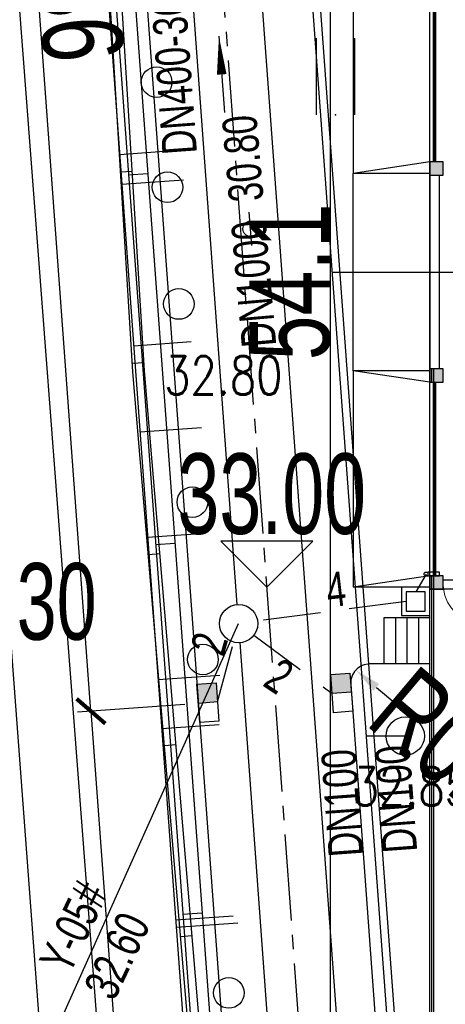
# Model space of a CAD drawing. Header units: millimetres. Extents: x 1371 to 38096, y 232 to 174236.
# Tile 32 of 84: x 19091 to 19102, y 87017 to 87043. Entities that reach past the tile are written whole.
import ezdxf
from ezdxf.enums import TextEntityAlignment as Align

# ---------------------------------------------------------------- set-up
doc = ezdxf.new("R2010")
doc.units = ezdxf.units.MM
doc.header["$LTSCALE"] = 10
for name, pattern in [('CENTER2', [1.125, 0.75, -0.125, 0.125, -0.125]), ('CONTINOUS', [0]), ('DASH', [0.35, 0.25, -0.1]), ('DASHED', [0.75, 0.5, -0.25])]:
    doc.linetypes.add(name, pattern=pattern)
for name, color, linetype in [('00辅助-不打印', 241, 'Continuous'), ('0提标-单体内线', 31, 'Continuous'), ('0提标-尺寸标注-平面 定位图', 3, 'Continuous'), ('0提标-管-中水管', 2, '回用管'), ('0提标-管-管位', 3, 'CONTINOUS'), ('0提标-管-给水管', 2, '厂区给水管'), ('0提标-管-给水管标注', 3, 'CONTINOUS'), ('0提标-管-雨水插旗', 2, 'Continuous'), ('0提标-管-雨水管', 4, '厂区雨水管'), ('0提标-管-雨水管标注', 2, 'CONTINOUS'), ('0提标-管-雨水连管', 3, 'DASHED'), ('0提标-道路', 2, 'Continuous'), ('0提标-道路中心线', 5, 'Continuous'), ('0提标-雨水口', 7, 'Continuous'), ('dx', 8, 'Continuous'), ('GCD', 8, 'Continuous'), ('JMD', 6, 'Continuous'), ('KZD', 1, 'Continuous'), ('LOCKUP', 7, 'Continuous'), ('LVTRY', 21, 'Continuous'), ('ZBTZ', 8, 'Continuous'), ('上部建筑', 7, 'Continuous')]:
    doc.layers.add(name, color=color, linetype=linetype)
doc.styles.add('HZ', font='rs.shx', dxfattribs={"width": 0.8, "bigfont": 'hztxt.shx'})
doc.styles.add('SMEDI', font='smsim1.shx', dxfattribs={"width": 0.75, "bigfont": 'smfs.shx'})
doc.styles.add('SMEDI1', font='smsim.shx', dxfattribs={"width": 0.75, "bigfont": 'smfs.shx'})
doc.styles.add('SMEDI_KC', font='smsim1.shx', dxfattribs={"width": 0.8, "bigfont": 'smfs.shx'})
doc.styles.add('songti', font='txt', dxfattribs={"width": 0.75})
doc.styles.add('黑体', font='smsim.shx', dxfattribs={"width": 0.75, "bigfont": 'smfs.shx'})
doc.linetypes.add('中水回用管1', pattern='A,4,-0.5,["ZS",songti,S=0.4,R=0,X=-0.2,Y=-0.2],-0.7', length=5.2)
doc.linetypes.add('厂区给水管', pattern='A,4,-0.4,["GS",songti,S=0.4,R=0,X=-0.2,Y=-0.2],-0.4', length=4.8)
doc.linetypes.add('厂区雨水管', pattern='A,4,-0.5,["YS",songti,S=0.4,R=0,X=-0.2,Y=-0.2],-0.7', length=5.2)
doc.linetypes.add('回用管', pattern='A,4,-0.5,["HY",songti,S=0.4,R=0,X=-0.2,Y=-0.2],-0.7', length=5.2)
doc.dimstyles.new('1-350', dxfattribs={"dimscale": 0.35, "dimtxt": 2.5, "dimasz": 1.5, "dimexe": 1, "dimexo": 1, "dimgap": 0, "dimtad": 1, "dimzin": 9, "dimdsep": 46, "dimtxsty": 'SMEDI_KC', "dimblk": 'ARCHTICK', "dimcen": 0, "dimdle": 1, "dimclrd": 7, "dimclre": 7, "dimclrt": 256, "dimadec": 0, "dimazin": 2, "dimtfac": 1, "dimtmove": 2, "dimatfit": 3, "dimfxl": 0, "dimtolj": 1, "dimtzin": 0, "dimarcsym": 0})
doc.dimstyles.new('1-700', dxfattribs={"dimscale": 0.7, "dimtxt": 3, "dimasz": 1, "dimexe": 0.5, "dimexo": 0.5, "dimgap": 0, "dimtad": 1, "dimdsep": 46, "dimtxsty": 'SMEDI', "dimblk1": 'ARCHTICK', "dimblk2": 'ARCHTICK', "dimsah": 1, "dimcen": 0, "dimclrd": 7, "dimclre": 7, "dimclrt": 3, "dimazin": 0, "dimtfac": 1, "dimtix": 1, "dimtmove": 2, "dimatfit": 3, "dimldrblk": 'ARCHTICK', "dimfxl": 0, "dimtolj": 1, "dimtzin": 0, "dimarcsym": 0})

# ---------------------------------------------------------------- blocks, each defined once
blk = doc.blocks.new('*U326')
at = {"layer": '0提标-尺寸标注-平面 定位图', "color": 7, "ltscale": 0.3}
blk.add_solid([(19100.645, 87025.304), (19100.495, 87025.126), (19100.035, 87025.666)], dxfattribs=at)
blk = doc.blocks.new('gc122')
blk.add_circle((0, 0), 0.8)
blk = doc.blocks.new('*U325')
at = {"layer": 'dx', "ltscale": 0.5}
for p, q in [((19074.464, 87303.921), (19098.473, 86976.389)), ((19093.875, 87039.118), (19095.371, 87039.228)), ((19094.241, 87034.125), (19095.737, 87034.235)), ((19094.607, 87029.132), (19096.103, 87029.242)), ((19094.973, 87024.139), (19096.469, 87024.248)), ((19095.339, 87019.146), (19096.835, 87019.255))]:
    blk.add_line(p, q, dxfattribs=at)
at = {"layer": 'dx', "linetype": 'Continuous', "ltscale": 0.5}
for p, q in [((19089.146, 87106.108), (19096.941, 87000.008)), ((19089.645, 87106.145), (19097.44, 87000.044)), ((19087.875, 87087.386), (19094.531, 87000)), ((19093.029, 87000), (19087.349, 87075.413)), ((19094.107, 87038.59), (19094.605, 87038.626)), ((19094.107, 87038.59), (19094.605, 87038.626)), ((19094.815, 87028.944), (19095.314, 87028.981)), ((19094.815, 87028.944), (19095.314, 87028.981)), ((19095.524, 87019.299), (19096.022, 87019.335)), ((19095.524, 87019.299), (19096.022, 87019.335))]:
    blk.add_line(p, q, dxfattribs=at)
at = {"layer": 'dx', "linetype": 'Continuous', "flags": 128}
for points in [[(19099.003, 87042.15), (19099.003, 87040.15)], [(19100.003, 87042.15), (19100.003, 87040.15)]]:
    blk.add_lwpolyline(points, dxfattribs=at)
at = {"layer": 'dx', "ltscale": 0.3}
blk.add_point((19099.503, 87040.15), dxfattribs=at)
at = {"layer": 'JMD', "color": 8, "linetype": 'Continuous', "ltscale": 0.3}
for p, q in [((19094.2, 87038.673), (19093.901, 87038.655)), ((19094.506, 87033.682), (19094.207, 87033.664)), ((19094.922, 87028.7), (19094.623, 87028.674)), ((19095.342, 87023.717), (19095.044, 87023.692)), ((19095.763, 87018.735), (19095.464, 87018.71))]:
    blk.add_line(p, q, dxfattribs=at)
at = {"layer": 'JMD', "color": 8, "linetype": 'Continuous', "flags": 128}
for points in [[(19166.709, 86976.517), (19117.663, 86976.319), (19099.351, 86976.245), (19096.724, 87007.355), (19094.519, 87033.47), (19091.796, 87077.901), (19087.821, 87128.356)], [(19166.71, 86976.217), (19117.664, 86976.019), (19099.075, 86975.944), (19096.425, 87007.33), (19094.22, 87033.448), (19091.497, 87077.88), (19087.522, 87128.332)]]:
    blk.add_lwpolyline(points, dxfattribs=at)
at = {"layer": 'ZBTZ', "color": 8, "linetype": 'Continuous', "ltscale": 0.3, "xscale": 0.5, "yscale": 0.5}
for p in [(19094.839, 87041.006), (19095.122, 87038.264), (19095.419, 87035.218), (19095.772, 87030.048), (19096.047, 87025.943), (19096.723, 87017.243)]:
    blk.add_blockref('gc122', p, dxfattribs=at)
at = {"layer": 'dx', "ltscale": 0.3, "style": '黑体', "width": 0.7}
blk.add_text('32.30', height=2, dxfattribs=at).set_placement((19090.93, 87027.459, 32.3), align=Align.MIDDLE)
at = {"layer": 'GCD', "linetype": 'Continuous', "ltscale": 0.3, "style": 'HZ', "width": 0.8}
for s, p in [('32.80', (19095.035, 87032.853)), ('32.85', (19099.952, 87022.129))]:
    blk.add_text(s, height=1, dxfattribs=at).set_placement(p)
blk = doc.blocks.new('*D290')
at = {"layer": '0提标-管-管位', "color": 7, "lineweight": -2, "ltscale": 0.3}
blk.add_arc((19099.581, 86991.376), 1.482, 20.4092, 73.7833, dxfattribs=at)
at = {"layer": '0提标-管-管位', "color": 7, "ltscale": 0.3}
for points in [[(19099.985, 86992.711), (19100.004, 86992.885), (19099.472, 86992.853)], [(19101.055, 86991.908), (19100.883, 86991.877), (19101.062, 86991.376)]]:
    blk.add_solid(points, dxfattribs=at)
at = {"layer": 'Defpoints', "color": 0, "ltscale": 0.3}
for p in [(19097.015, 87026.382), (19100.845, 86992.147), (19099.544, 86991.874), (19100.081, 86991.376), (19119.966, 86991.376)]:
    blk.add_point(p, dxfattribs=at)
at = {"layer": '0提标-管-管位', "ltscale": 0.3, "insert": (19100.887, 86992.781), "char_height": 0.875, "attachment_point": 5, "rotation": 317.0962, "style": 'SMEDI_KC'}
blk.add_mtext('\\A1;94°', dxfattribs=at)
blk = doc.blocks.new('_ARCHTICK')
at = {"color": 0, "linetype": 'ByBlock', "const_width": 0.15}
blk.add_lwpolyline([(-0.5, -0.5), (0.5, 0.5)], dxfattribs=at)
blk = doc.blocks.new('A$C368A5939')
at = {"layer": '00辅助-不打印'}
blk.add_lwpolyline([(0, 16150), (16550, 16150), (16550, 150), (0, 150)], close=True, dxfattribs=at)
at = {"layer": 'LVTRY'}
blk.add_lwpolyline([(16103, 100), (16203, 100), (16203, 400), (16103, 400)], close=True, dxfattribs=at)
blk.add_circle((16153, 50), 50, dxfattribs=at)
blk = doc.blocks.new('*D178')
at = {"layer": '0提标-尺寸标注-平面 定位图', "color": 7, "lineweight": -2}
for p, q in [((19095.578, 87024.772), (19092.777, 87024.567)), ((19093.126, 87024.593), (19095.723, 86989.17)), ((19098.175, 86989.35), (19095.374, 86989.145))]:
    blk.add_line(p, q, dxfattribs=at)
at = {"layer": 'Defpoints', "color": 0}
for p in [(19095.927, 87024.798), (19098.524, 86989.376), (19095.723, 86989.17)]:
    blk.add_point(p, dxfattribs=at)
at = {"layer": '0提标-尺寸标注-平面 定位图', "color": 7, "lineweight": -2, "xscale": 0.7, "yscale": 0.7, "zscale": 0.7}
for p, rotation in [((19093.126, 87024.593), 94.19249440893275), ((19095.723, 86989.17), 274.1924944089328)]:
    blk.add_blockref('_ARCHTICK', p, dxfattribs=dict(at, rotation=rotation))
at = {"layer": '0提标-尺寸标注-平面 定位图', "color": 3, "insert": (19095.472, 87006.958), "char_height": 2.1, "attachment_point": 5, "rotation": 274.1925, "style": 'SMEDI'}
blk.add_mtext('\\A1;36', dxfattribs=at)
blk = doc.blocks.new('*D177')
at = {"layer": '0提标-尺寸标注-平面 定位图', "color": 7, "lineweight": -2}
for p, q in [((19092.933, 87060.86), (19090.132, 87060.655)), ((19093.126, 87024.593), (19090.481, 87060.68)), ((19095.578, 87024.772), (19092.777, 87024.567))]:
    blk.add_line(p, q, dxfattribs=at)
at = {"layer": 'Defpoints', "color": 0}
for p in [(19093.282, 87060.886), (19090.481, 87060.68), (19095.927, 87024.798)]:
    blk.add_point(p, dxfattribs=at)
at = {"layer": '0提标-尺寸标注-平面 定位图', "color": 7, "lineweight": -2, "xscale": 0.7, "yscale": 0.7, "zscale": 0.7}
for p, rotation in [((19090.481, 87060.68), 94.19249440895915), ((19093.126, 87024.593), 274.1924944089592)]:
    blk.add_blockref('_ARCHTICK', p, dxfattribs=dict(at, rotation=rotation))
at = {"layer": '0提标-尺寸标注-平面 定位图', "color": 3, "insert": (19092.851, 87042.713), "char_height": 2.1, "attachment_point": 5, "rotation": 274.1925, "style": 'SMEDI'}
blk.add_mtext('\\A1;36', dxfattribs=at)
blk = doc.blocks.new('A$C376B11A7')
at = {"layer": '0提标-雨水口', "linetype": 'Continuous'}
blk.add_hatch(color=256, dxfattribs=at).paths.add_polyline_path([(-0.25, 0.5), (-0.25, 0), (0.25, 0), (0.25, 0.5)])
blk.add_line((-0.25, 0), (0.25, 0), dxfattribs=at)
blk.add_lwpolyline([(-0.25, -0.5), (0.25, -0.5), (0.25, 0.5), (-0.25, 0.5)], close=True, dxfattribs=at)
blk = doc.blocks.new('*D140')
at = {"layer": '0提标-尺寸标注-平面 定位图', "color": 7, "lineweight": -2}
for p, q in [((19101.616, 87059.376), (19099.019, 87059.376)), ((19099.369, 87059.376), (19099.369, 87005.276)), ((19101.616, 87005.276), (19099.019, 87005.276))]:
    blk.add_line(p, q, dxfattribs=at)
at = {"layer": 'Defpoints', "color": 0}
for p in [(19101.966, 87059.376), (19099.369, 87005.276), (19101.966, 87005.276)]:
    blk.add_point(p, dxfattribs=at)
at = {"layer": '0提标-尺寸标注-平面 定位图', "color": 7, "lineweight": -2, "xscale": 0.7, "yscale": 0.7, "zscale": 0.7}
for p, rotation in [((19099.369, 87059.376), 90), ((19099.369, 87005.276), 270)]:
    blk.add_blockref('_ARCHTICK', p, dxfattribs=dict(at, rotation=rotation))
at = {"layer": '0提标-尺寸标注-平面 定位图', "color": 3, "insert": (19098.319, 87035.797), "char_height": 2.1, "attachment_point": 5, "rotation": 90, "style": 'SMEDI'}
blk.add_mtext('\\A1;54.1', dxfattribs=at)
blk = doc.blocks.new('zhuzikuai')
at = {"layer": '上部建筑'}
for points in [[(1260504, 180371), (1260854, 180371), (1260854, 180721), (1260504, 180721)], [(1265904, 180371), (1266254, 180371), (1266254, 180721), (1265904, 180721)], [(1271304, 180371), (1271654, 180371), (1271654, 180721), (1271304, 180721)]]:
    blk.add_hatch(color=256, dxfattribs=at).paths.add_polyline_path(points)
for points in [[(1265904, 180371), (1266254, 180371), (1266254, 180721), (1265904, 180721)], [(1271304, 180371), (1271654, 180371), (1271654, 180721), (1271304, 180721)]]:
    blk.add_lwpolyline(points, close=True, dxfattribs=at)
blk = doc.blocks.new('A$C2FD411B5')
at = {"layer": '0提标-单体内线'}
for p, q in [((0, 0), (-53.6, 0)), ((-27.9, 0.1), (-28.25, 0.1)), ((-27.9, 0.05), (-28.25, 0.05)), ((-0.1, 0.1), (-22.85, 0.1)), ((-0.05, 0.05), (-22.85, 0.05))]:
    blk.add_line(p, q, dxfattribs=at)
at = {"layer": 'KZD'}
blk.add_lwpolyline([(-54.1, 16), (0, 16), (0, 0), (-54.1, 0)], close=True, dxfattribs=at)
at = {"layer": '0提标-单体内线', "xscale": 0.001, "yscale": 0.001, "zscale": 0.001}
blk.add_blockref('zhuzikuai', (-1294.154, -180.371), dxfattribs=at)
blk = doc.blocks.new('$DorLib2D$00000213')
at = {"color": 0, "linetype": 'DASH', "const_width": 0.02}
blk.add_lwpolyline([(0.5, 0), (-0.5, 0)], dxfattribs=at)
blk = doc.blocks.new('$DorLib2D$00000001')
for p, q in [((0.45, 0.975), (0.5, 0.975)), ((0.45, 0), (0.45, 0.975)), ((0.5, 0), (0.5, 0.975)), ((0.5, 0), (0.45, 0))]:
    blk.add_line(p, q)
at = {"lineweight": 13}
blk.add_arc((0.475, 0), 0.975, 91.4693, 180, dxfattribs=at)
blk = doc.blocks.new('A$C60B57915')
at = {"layer": '0提标-单体内线'}
for points in [[(-8.275, 2), (-7.925, 2), (-7.925, 2.35), (-8.275, 2.35)], [(-2.875, 2), (-2.525, 2), (-2.525, 2.35), (-2.875, 2.35)], [(2.525, 2), (2.875, 2), (2.875, 2.35), (2.525, 2.35)]]:
    blk.add_hatch(color=256, dxfattribs=at).paths.add_polyline_path(points)
for p, q in [((2.635, 3.35), (2.635, 2.35)), ((2.875, 3.35), (2.875, 2.35)), ((-7.925, 2.35), (-8.275, 2.35)), ((-8.275, 2.35), (-8.275, 2)), ((-7.925, 2), (-7.925, 2.35)), ((-2.525, 2.35), (-2.875, 2.35)), ((-2.875, 2.35), (-2.875, 2)), ((-2.525, 2), (-2.525, 2.35)), ((2.875, 2.35), (2.525, 2.35)), ((2.525, 2.35), (2.525, 2)), ((2.875, 2), (2.875, 2.35)), ((-7.925, 2.24), (-2.875, 2.24)), ((-8.275, 2), (-7.975, 0)), ((-8.275, 2), (-7.925, 2)), ((-7.975, 2), (-7.975, 0)), ((-7.925, 2), (-2.875, 2)), ((-2.875, 2), (-2.525, 2)), ((-2.525, 2), (-2.825, 0)), ((-2.825, 2), (-2.825, 0)), ((2.525, 2), (2.825, 0)), ((2.525, 2), (2.875, 2)), ((2.825, 2), (2.825, 0)), ((3.625, 2), (3.625, 0.8)), ((4.825, 2), (4.825, 0.8)), ((3.625, 1.7), (4.825, 1.7)), ((3.625, 1.4), (4.825, 1.4)), ((3.625, 1.1), (4.825, 1.1)), ((3.625, 0.8), (4.825, 0.8)), ((-13.625, 0), (-7.975, 0)), ((-2.825, 0), (2.825, 0))]:
    blk.add_line(p, q, dxfattribs=at)
at = {"layer": 'KZD'}
blk.add_lwpolyline([(-13.675, 18), (2.875, 18), (2.875, 2), (-13.675, 2)], close=True, dxfattribs=at)
at = {"layer": '0提标-单体内线', "xscale": -1, "zscale": -1, "rotation": 270}
blk.add_blockref('$DorLib2D$00000001', (2.755, 2.85), dxfattribs=at)
at = {"layer": '0提标-单体内线', "xscale": -5.05, "yscale": 5.05, "zscale": 5.05, "rotation": 180}
for p in [(-10.8, 2.12), (0, 2.12)]:
    blk.add_blockref('$DorLib2D$00000213', p, dxfattribs=at)
blk = doc.blocks.new('WQ')
blk.add_line((0, 0), (0, 1.61))
blk = doc.blocks.new('*U324')
at = {"layer": '0提标-尺寸标注-平面 定位图', "color": 7, "ltscale": 0.3}
blk.add_line((19100.57, 87025.215), (19101.106, 87024.764), dxfattribs=at)
at = {"layer": '0提标-尺寸标注-平面 定位图'}
for points in [[(19096.511, 87029.026), (19097.711, 87027.826)], [(19098.911, 87029.026), (19096.511, 87029.026)], [(19098.911, 87029.026), (19097.711, 87027.826)]]:
    blk.add_lwpolyline(points, dxfattribs=at)
at = {"layer": '0提标-管-中水管', "ltscale": 0.4}
for p, q in [((19094.054, 87109.172), (19102.044, 87000.176)), ((19101.324, 87023.944, -0.562), (19100.302, 87023.944, 0.189))]:
    blk.add_line(p, q, dxfattribs=at)
at = {"layer": '0提标-管-中水管', "linetype": '中水回用管1', "ltscale": 0.4}
blk.add_line((19100.521, 87003.176), (19093.129, 87104.004), dxfattribs=at)
at = {"layer": '0提标-管-中水管', "ltscale": 0.4}
blk.add_lwpolyline([(19099.414, 87036.051), (19105.301, 87036.051)], dxfattribs=at)
at = {"layer": '0提标-管-中水管', "linetype": 'CONTINOUS', "ltscale": 0.4}
blk.add_circle((19101.324, 87023.944, -0.562), 0.5, dxfattribs=at)
at = {"layer": '0提标-管-给水管', "ltscale": 0.4}
blk.add_line((19094.338, 87108.041), (19102.171, 87001.176), dxfattribs=at)
at = {"layer": '0提标-管-给水管标注', "ltscale": 0.3}
blk.add_line((19097.326, 87036.745), (19097.25, 87037.612), dxfattribs=at)
blk.add_circle((19097.288, 87037.179), 0.2, dxfattribs=at)
at = {"layer": '0提标-管-雨水插旗', "color": 7, "ltscale": 0.5}
blk.add_line((19091.089, 87013.736), (19096.978, 87026.88), dxfattribs=at)
at = {"layer": '0提标-管-雨水管', "ltscale": 0.4}
for p, q in [((19096.941, 87027.379), (19094.369, 87062.469)), ((19099.544, 86991.874), (19097.015, 87026.382))]:
    blk.add_line(p, q, dxfattribs=at)
at = {"layer": '0提标-管-雨水管', "color": 3, "linetype": 'Continuous', "ltscale": 0.4}
blk.add_circle((19096.978, 87026.88), 0.5, dxfattribs=at)
at = {"layer": '0提标-管-雨水管标注', "ltscale": 0.3}
blk.add_line((19096.464, 87042.206), (19096.61, 87040.211), dxfattribs=at)
blk.add_lwpolyline([(19096.464, 87042.206, 0, 0.25, 0), (19096.537, 87041.208, 0, 0, 0)], format="xyseb", dxfattribs=at)
at = {"layer": '0提标-管-雨水连管', "ltscale": 0.3}
for p, q in [((19101.866, 87028.172), (19101.596, 87027.706)), ((19101.346, 87027.456), (19097.474, 87026.946))]:
    blk.add_line(p, q, dxfattribs=at)
at = {"layer": '0提标-管-雨水连管', "color": 2, "ltscale": 0.3}
for p, q in [((19096.426, 87024.834), (19096.848, 87026.397)), ((19097.378, 87026.581), (19099.418, 87025.054))]:
    blk.add_line(p, q, dxfattribs=at)
at = {"layer": '0提标-管-雨水连管', "color": 7, "linetype": 'CONTINOUS', "ltscale": 0.3}
for points in [[(19101.226, 87027.086), (19101.966, 87027.086), (19101.966, 87027.826), (19101.226, 87027.826)], [(19101.346, 87027.206), (19101.846, 87027.206), (19101.846, 87027.706), (19101.346, 87027.706)]]:
    blk.add_lwpolyline(points, close=True, dxfattribs=at)
at = {"layer": '0提标-道路', "ltscale": 0.3}
for p, q in [((19089.123, 87117.626), (19098.524, 86989.376)), ((19099.966, 87033.476), (19099.966, 87038.626)), ((19100.766, 87025.826), (19100.401, 87025.826)), ((19099.902, 87025.289), (19101.834, 86998.937))]:
    blk.add_line(p, q, dxfattribs=at)
blk.add_arc((19100.401, 87025.326), 0.5, 90, 184.1925, dxfattribs=at)
at = {"layer": '0提标-道路中心线', "linetype": 'CENTER2', "ltscale": 0.3}
blk.add_line((19091.275, 87115.626), (19100.383, 86991.376), dxfattribs=at)
at = {"ltscale": 0.3}
for name, p, rotation in [('A$C2FD411B5', (19101.966, 87005.276), 270), ('A$C60B57915', (19099.966, 87030.651), 270), ('WQ', (19093.932, 87038.343), 274.1924944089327), ('WQ', (19094.406, 87031.88), 274.1924944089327), ('WQ', (19094.879, 87025.418), 274.1924944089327), ('WQ', (19095.353, 87018.955), 274.1924944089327)]:
    blk.add_blockref(name, p, dxfattribs=dict(at, rotation=rotation))
at = {"layer": '00辅助-不打印', "ltscale": 0.3, "xscale": 0.001, "yscale": 0.001, "zscale": 0.001, "rotation": 270}
blk.add_blockref('A$C368A5939', (19101.816, 87044.326), dxfattribs=at)
at = {"layer": '0提标-雨水口', "linetype": 'Continuous', "ltscale": 0.3, "xscale": -1, "rotation": 4.192494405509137}
for p in [(19099.667, 87025.072), (19096.177, 87024.816)]:
    blk.add_blockref('A$C376B11A7', p, dxfattribs=at)
at = {"layer": '0提标-尺寸标注-平面 定位图', "color": 3, "ltscale": 0.3, "style": 'SMEDI', "width": 0.7}
blk.add_text('33.00', height=2.1, dxfattribs=at).set_placement((19095.383, 87029.22))
at = {"layer": '0提标-尺寸标注-平面 定位图', "color": 3, "insert": (19102.617, 87023.623), "char_height": 2.1, "attachment_point": 5, "rotation": 319.9001, "style": 'SMEDI'}
blk.add_mtext('\\A1;R0.5', dxfattribs=at)
at = {"layer": '0提标-管-给水管标注', "ltscale": 0.3, "style": 'SMEDI', "width": 0.75}
for s, rotation, p in [('DN1000  30.80', 94.9673, (19097.962, 87034.13)), ('DN100', 94.1925, (19100.229, 87020.829)), ('DN100', 94.1925, (19101.637, 87020.932))]:
    blk.add_text(s, height=0.9, rotation=rotation, dxfattribs=at).set_placement(p)
at = {"layer": '0提标-管-雨水插旗', "ltscale": 10, "style": 'SMEDI1', "width": 0.75}
for s, p in [('Y-05#', (19092.562, 87017.687)), ('32.60', (19093.729, 87017.002))]:
    blk.add_text(s, height=0.9, rotation=64.6544, dxfattribs=at).set_placement(p)
at = {"layer": '0提标-管-雨水管标注', "ltscale": 0.3, "style": 'SMEDI', "width": 0.75}
blk.add_text('DN400-36', height=0.9, rotation=94.1925, dxfattribs=at).set_placement((19095.893, 87039.152))
at = {"layer": '0提标-管-雨水连管', "color": 3, "ltscale": 0.3, "style": 'SMEDI', "width": 0.75}
for s, rotation, p in [('4', 6.5607, (19099.317, 87027.3)), ('2', 74.1579, (19096.575, 87025.99)), ('2', 326.3548, (19097.574, 87025.277))]:
    blk.add_text(s, height=0.9, rotation=rotation, dxfattribs=at).set_placement(p)
at = {"layer": '0提标-尺寸标注-平面 定位图'}
for p2, distance, picture, middle in [((19093.282, 87060.886), 2.809, '*D177', (19092.851, 87042.713)), ((19098.524, 86989.376), -2.809, '*D178', (19095.472, 87006.958))]:
    dim = blk.add_aligned_dim(p1=(19095.927, 87024.798), p2=p2, distance=distance, dimstyle='1-700', dxfattribs=at)
    dim.commit()
    dim.dimension.update_dxf_attribs({"geometry": picture, "text_midpoint": middle})
dim = blk.add_linear_dim(base=(19099.369, 87005.276), p1=(19101.966, 87059.376), p2=(19101.966, 87005.276), angle=90, dimstyle='1-700', dxfattribs=at)
dim.commit()
dim.dimension.update_dxf_attribs({"geometry": '*D140', "text_midpoint": (19098.319, 87035.797), "dimtype": 160})
at = {"layer": '0提标-管-管位', "ltscale": 0.3}
dim = blk.add_angular_dim_2l(base=(19100.845, 86992.147), line1=((19099.544, 86991.874), (19097.015, 87026.382)), line2=((19100.081, 86991.376), (19119.966, 86991.376)), dimstyle='1-350', dxfattribs=at)
dim.commit()
dim.dimension.update_dxf_attribs({"geometry": '*D290', "text_midpoint": (19100.887, 86992.781)})
blk = doc.blocks.new('*U327')
at = {"layer": 'LOCKUP', "ltscale": 0.3}
for name in ['*U324', '*U325', '*U326']:
    blk.add_blockref(name, (0, 0), dxfattribs=at)

msp = doc.modelspace()

# ---------------------------------------------------------------- block references
at = {"layer": 'LOCKUP', "ltscale": 0.3}
msp.add_blockref('*U327', (0, 0), dxfattribs=at)

doc.saveas('drawing.dxf')
